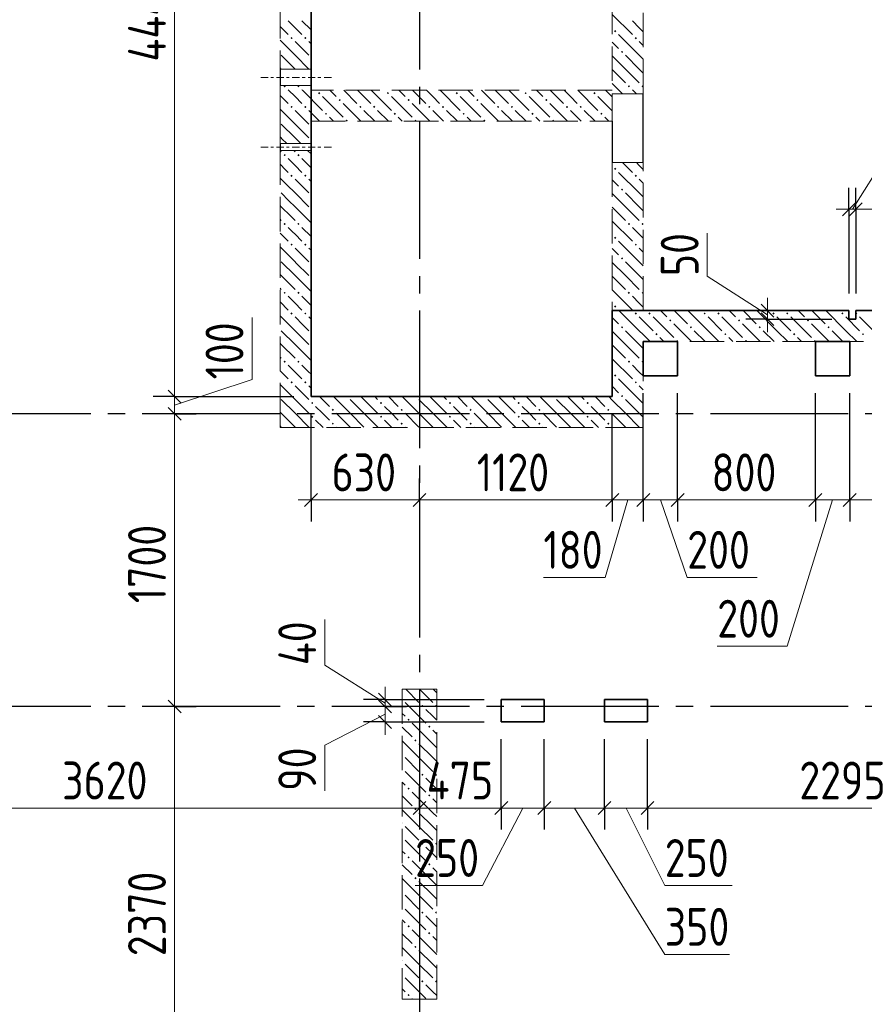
# Model space of a CAD drawing. Header units: millimetres. Extents: x 0 to 61017, y 0 to 42000.
# Tile 8 of 23: x 15398 to 20304, y 25370 to 31090. Entities that reach past the tile are written whole.
import ezdxf

# ---------------------------------------------------------------- set-up
doc = ezdxf.new("R2010")
doc.units = ezdxf.units.MM
doc.linetypes.add('______2', pattern=[270, 200, -70])
doc.linetypes.add('______5', pattern=[1100, 800, -100, 100, -100])
for name, color, linetype, lineweight in [('Standard', 7, 'Continuous', 25), ('ЖБ Пилон', 180, 'Continuous', 25), ('Макрос окна_ макрос двери', 7, 'Continuous', 18), ('Оси', 40, '______5', 18)]:
    doc.layers.add(name, color=color, linetype=linetype, lineweight=lineweight)
doc.layers.add('ЖБ Перекрытие верхний уровень', color=7, linetype='Continuous', lineweight=25, true_color=0xe0e0ff)
doc.layers.add('ЖБ Стена верхний уровень', color=7, linetype='Continuous', lineweight=25, true_color=0x006e00)
doc.styles.add('GOST 2.304-81', font='txt')

msp = doc.modelspace()

# ---------------------------------------------------------------- hatches: boundary and pattern name
at = {"layer": 'ЖБ Пилон', "linetype": 'Continuous', "lineweight": 18, "transparency": 33554687}
for points in [[(17620, 27146.6), (17623.4, 27143.1), (17620, 27139.7)], [(17730.5, 27103.1), (17737, 27109.6), (17743.5, 27103.1), (17737, 27096.6)], [(17810.5, 27103.1), (17816.9, 27109.6), (17820, 27106.6), (17820, 27099.7), (17816.9, 27096.6)], [(17650.5, 27023.1), (17657, 27029.6), (17663.5, 27023.1), (17657, 27016.6)], [(17770.5, 26983.1), (17777, 26989.6), (17783.5, 26983.1), (17777, 26976.6)], [(17690.5, 26903.1), (17697, 26909.6), (17703.4, 26903.1), (17697, 26896.6)], [(17620, 26826.6), (17623.4, 26823.1), (17620, 26819.7)], [(17620, 26746.6), (17623.4, 26743.1), (17620, 26739.7)], [(17730.5, 26703.1), (17737, 26709.6), (17743.5, 26703.1), (17737, 26696.6)], [(17810.5, 26703.1), (17816.9, 26709.6), (17820, 26706.6), (17820, 26699.7), (17816.9, 26696.6)], [(17650.5, 26623.1), (17657, 26629.6), (17663.5, 26623.1), (17657, 26616.6)], [(17770.5, 26583.1), (17777, 26589.6), (17783.5, 26583.1), (17777, 26576.6)], [(17690.5, 26503.1), (17697, 26509.6), (17703.4, 26503.1), (17697, 26496.6)], [(17620, 26426.6), (17623.4, 26423.1), (17620, 26419.7)], [(17620, 26346.6), (17623.4, 26343.1), (17620, 26339.7)], [(17730.5, 26303.1), (17737, 26309.6), (17743.5, 26303.1), (17737, 26296.6)], [(17810.5, 26303.1), (17816.9, 26309.6), (17820, 26306.6), (17820, 26299.7), (17816.9, 26296.6)], [(17650.5, 26223.1), (17657, 26229.6), (17663.5, 26223.1), (17657, 26216.6)], [(17770.5, 26183.1), (17777, 26189.6), (17783.5, 26183.1), (17777, 26176.6)], [(17690.5, 26103.1), (17697, 26109.6), (17703.4, 26103.1), (17697, 26096.6)], [(17620, 26026.6), (17623.4, 26023.1), (17620, 26019.7)], [(17620, 25946.6), (17623.4, 25943.1), (17620, 25939.7)], [(17730.5, 25903.1), (17737, 25909.6), (17743.5, 25903.1), (17737, 25896.6)], [(17810.5, 25903.1), (17816.9, 25909.6), (17820, 25906.6), (17820, 25899.7), (17816.9, 25896.6)], [(17650.5, 25823.1), (17657, 25829.6), (17663.5, 25823.1), (17657, 25816.6)], [(17770.5, 25783.1), (17777, 25789.6), (17783.5, 25783.1), (17777, 25776.6)], [(17690.5, 25703.1), (17697, 25709.6), (17703.4, 25703.1), (17697, 25696.6)], [(17620, 25626.6), (17623.4, 25623.1), (17620, 25619.7)], [(17620, 25546.6), (17623.4, 25543.1), (17620, 25539.7)], [(17730.5, 25503.1), (17737, 25509.6), (17743.5, 25503.1), (17737, 25496.6)], [(17810.5, 25503.1), (17816.9, 25509.6), (17820, 25506.6), (17820, 25499.7), (17816.9, 25496.6)], [(17650.5, 25423.1), (17657, 25429.6), (17663.5, 25423.1), (17657, 25416.6)]]:
    msp.add_hatch(color=7, dxfattribs=at).paths.add_polyline_path(points, flags=16)
at = {"layer": 'ЖБ Стена верхний уровень', "linetype": 'Continuous', "lineweight": 18, "transparency": 33554687}
for points in [[(18850.5, 31023.1), (18857, 31029.6), (18863.5, 31023.1), (18857, 31016.6)], [(16970.5, 30983.1), (16977, 30989.6), (16983.5, 30983.1), (16977, 30976.6)], [(17050.5, 30983.1), (17057, 30989.6), (17063.5, 30983.1), (17057, 30976.6)], [(18970.5, 30983.1), (18977, 30989.6), (18983.5, 30983.1), (18977, 30976.6)], [(18890.5, 30903.1), (18897, 30909.6), (18903.4, 30903.1), (18897, 30896.6)], [(16930.5, 30703.1), (16934.8, 30707.5), (16939.1, 30707.5), (16943.5, 30703.1), (16937, 30696.6)], [(17010.5, 30703.1), (17014.8, 30707.5), (17019.1, 30707.5), (17023.4, 30703.1), (17016.9, 30696.6)], [(17130.5, 30663.1), (17137, 30669.6), (17143.5, 30663.1), (17137, 30656.6)], [(17530.5, 30663.1), (17537, 30669.6), (17543.5, 30663.1), (17537, 30656.6)], [(17930.5, 30663.1), (17937, 30669.6), (17943.5, 30663.1), (17937, 30656.6)], [(18330.5, 30663.1), (18337, 30669.6), (18343.5, 30663.1), (18337, 30656.6)], [(18730.5, 30663.1), (18737, 30669.6), (18743.5, 30663.1), (18737, 30656.6)], [(18930.5, 30703.1), (18937, 30709.6), (18943.5, 30703.1), (18937, 30696.6)], [(19010.5, 30703.1), (19016.9, 30709.6), (19020, 30706.6), (19020, 30699.7), (19016.9, 30696.6)], [(17250.5, 30623.1), (17257, 30629.6), (17263.5, 30623.1), (17257, 30616.6)], [(17650.5, 30623.1), (17657, 30629.6), (17663.5, 30623.1), (17657, 30616.6)], [(18050.5, 30623.1), (18057, 30629.6), (18063.5, 30623.1), (18057, 30616.6)], [(18450.5, 30623.1), (18457, 30629.6), (18463.5, 30623.1), (18457, 30616.6)], [(16970.5, 30583.1), (16977, 30589.6), (16983.5, 30583.1), (16977, 30576.6)], [(17050.5, 30583.1), (17057, 30589.6), (17063.5, 30583.1), (17057, 30576.6)], [(17170.5, 30543.1), (17177, 30549.6), (17183.5, 30543.1), (17177, 30536.6)], [(17370.5, 30583.1), (17377, 30589.6), (17383.5, 30583.1), (17377, 30576.6)], [(17450.5, 30583.1), (17457, 30589.6), (17463.5, 30583.1), (17457, 30576.6)], [(17570.5, 30543.1), (17577, 30549.6), (17583.5, 30543.1), (17577, 30536.6)], [(17770.5, 30583.1), (17777, 30589.6), (17783.5, 30583.1), (17777, 30576.6)], [(17850.5, 30583.1), (17857, 30589.6), (17863.5, 30583.1), (17857, 30576.6)], [(17970.5, 30543.1), (17977, 30549.6), (17983.5, 30543.1), (17977, 30536.6)], [(18170.5, 30583.1), (18177, 30589.6), (18183.5, 30583.1), (18177, 30576.6)], [(18250.5, 30583.1), (18257, 30589.6), (18263.5, 30583.1), (18257, 30576.6)], [(18370.5, 30543.1), (18377, 30549.6), (18383.5, 30543.1), (18377, 30536.6)], [(18570.5, 30583.1), (18577, 30589.6), (18583.5, 30583.1), (18577, 30576.6)], [(18650.5, 30583.1), (18657, 30589.6), (18663.5, 30583.1), (18657, 30576.6)], [(18770.5, 30543.1), (18777, 30549.6), (18783.5, 30543.1), (18777, 30536.6)], [(17290.5, 30503.1), (17297, 30509.6), (17303.4, 30503.1), (17300.3, 30500), (17293.6, 30500)], [(17690.5, 30503.1), (17697, 30509.6), (17703.4, 30503.1), (17700.3, 30500), (17693.6, 30500)], [(18090.5, 30503.1), (18097, 30509.6), (18103.4, 30503.1), (18100.3, 30500), (18093.6, 30500)], [(18490.5, 30503.1), (18497, 30509.6), (18503.4, 30503.1), (18500.3, 30500), (18493.6, 30500)], [(17010.5, 30303.1), (17016.9, 30309.6), (17023.4, 30303.1), (17016.9, 30296.6)], [(18850.5, 30223.1), (18857, 30229.6), (18863.5, 30223.1), (18857, 30216.6)], [(16970.5, 30183.1), (16977, 30189.6), (16983.5, 30183.1), (16977, 30176.6)], [(17050.5, 30183.1), (17057, 30189.6), (17063.5, 30183.1), (17057, 30176.6)], [(18970.5, 30183.1), (18977, 30189.6), (18983.5, 30183.1), (18977, 30176.6)], [(18890.5, 30103.1), (18897, 30109.6), (18903.4, 30103.1), (18897, 30096.6)], [(16930.5, 29903.1), (16937, 29909.6), (16943.5, 29903.1), (16937, 29896.6)], [(17010.5, 29903.1), (17016.9, 29909.6), (17023.4, 29903.1), (17016.9, 29896.6)], [(18930.5, 29903.1), (18937, 29909.6), (18943.5, 29903.1), (18937, 29896.6)], [(19010.5, 29903.1), (19016.9, 29909.6), (19020, 29906.6), (19020, 29899.7), (19016.9, 29896.6)], [(18850.5, 29823.1), (18857, 29829.6), (18863.5, 29823.1), (18857, 29816.6)], [(16970.5, 29783.1), (16977, 29789.6), (16983.5, 29783.1), (16977, 29776.6)], [(17050.5, 29783.1), (17057, 29789.6), (17063.5, 29783.1), (17057, 29776.6)], [(18970.5, 29783.1), (18977, 29789.6), (18983.5, 29783.1), (18977, 29776.6)], [(18890.5, 29703.1), (18897, 29709.6), (18903.4, 29703.1), (18897, 29696.6)], [(16930.5, 29503.1), (16937, 29509.6), (16943.5, 29503.1), (16937, 29496.6)], [(18930.5, 29503.1), (18937, 29509.6), (18943.5, 29503.1), (18937, 29496.6)], [(19010.5, 29503.1), (19016.9, 29509.6), (19020, 29506.6), (19020, 29499.7), (19016.9, 29496.6)], [(18850.5, 29423.1), (18857, 29429.6), (18863.5, 29423.1), (18857, 29416.6)], [(16970.5, 29383.1), (16977, 29389.6), (16983.5, 29383.1), (16977, 29376.6)], [(17050.5, 29383.1), (17057, 29389.6), (17063.5, 29383.1), (17057, 29376.6)], [(18970.5, 29383.1), (18977, 29389.6), (18983.5, 29383.1), (18977, 29376.6)], [(19050.5, 29383.1), (19057, 29389.6), (19063.5, 29383.1), (19057, 29376.6)], [(19170.5, 29343.1), (19177, 29349.6), (19183.5, 29343.1), (19177, 29336.6)], [(19370.5, 29383.1), (19377, 29389.6), (19383.5, 29383.1), (19377, 29376.6)], [(19450.5, 29383.1), (19457, 29389.6), (19463.5, 29383.1), (19457, 29376.6)], [(19570.5, 29343.1), (19577, 29349.6), (19583.5, 29343.1), (19577, 29336.6)], [(19770.5, 29383.1), (19777, 29389.6), (19783.5, 29383.1), (19777, 29376.6)], [(19850.5, 29383.1), (19857, 29389.6), (19863.5, 29383.1), (19857, 29376.6)], [(19970.5, 29343.1), (19977, 29349.6), (19983.5, 29343.1), (19977, 29336.6)], [(20170.5, 29383.1), (20177, 29389.6), (20183.5, 29383.1), (20177, 29376.6)], [(20255, 29387.7), (20257, 29389.6), (20263.5, 29383.1), (20257, 29376.6), (20255, 29378.6)], [(18890.5, 29303.1), (18897, 29309.6), (18903.4, 29303.1), (18897, 29296.6)], [(19290.5, 29303.1), (19297, 29309.6), (19303.4, 29303.1), (19297, 29296.6)], [(19690.5, 29303.1), (19697, 29309.6), (19703.4, 29303.1), (19697, 29296.6)], [(20090.5, 29303.1), (20097, 29309.6), (20103.4, 29303.1), (20097, 29296.6)], [(19090.5, 29263.1), (19097, 29269.6), (19103.4, 29263.1), (19097, 29256.6)], [(19210.5, 29223.1), (19216.9, 29229.6), (19223.4, 29223.1), (19220.3, 29220), (19213.6, 29220)], [(19490.5, 29263.1), (19497, 29269.6), (19503.4, 29263.1), (19497, 29256.6)], [(19610.5, 29223.1), (19616.9, 29229.6), (19623.4, 29223.1), (19620.3, 29220), (19613.6, 29220)], [(19890.5, 29263.1), (19897, 29269.6), (19903.4, 29263.1), (19897, 29256.6)], [(20010.5, 29223.1), (20016.9, 29229.6), (20023.4, 29223.1), (20020.3, 29220), (20013.6, 29220)], [(20290.5, 29263.1), (20297, 29269.6), (20303.4, 29263.1), (20297, 29256.6)], [(16930.5, 29103.1), (16937, 29109.6), (16943.5, 29103.1), (16937, 29096.6)], [(17010.5, 29103.1), (17016.9, 29109.6), (17023.4, 29103.1), (17016.9, 29096.6)], [(18930.5, 29103.1), (18937, 29109.6), (18943.5, 29103.1), (18937, 29096.6)], [(19010.5, 29103.1), (19016.9, 29109.6), (19020, 29106.6), (19020, 29099.7), (19016.9, 29096.6)], [(18850.5, 29023.1), (18857, 29029.6), (18863.5, 29023.1), (18857, 29016.6)], [(16970.5, 28983.1), (16977, 28989.6), (16983.5, 28983.1), (16977, 28976.6)], [(17050.5, 28983.1), (17057, 28989.6), (17063.5, 28983.1), (17057, 28976.6)], [(18970.5, 28983.1), (18977, 28989.6), (18983.5, 28983.1), (18977, 28976.6)], [(17300.3, 28900), (17297, 28896.6), (17293.6, 28900)], [(17700.3, 28900), (17697, 28896.6), (17693.6, 28900)], [(18100.3, 28900), (18097, 28896.6), (18093.6, 28900)], [(18500.3, 28900), (18497, 28896.6), (18493.6, 28900)], [(18890.5, 28903.1), (18897, 28909.6), (18903.4, 28903.1), (18897, 28896.6)], [(17090.5, 28863.1), (17097, 28869.6), (17103.4, 28863.1), (17097, 28856.6)], [(17210.5, 28823.1), (17216.9, 28829.6), (17223.4, 28823.1), (17216.9, 28816.6)], [(17490.5, 28863.1), (17497, 28869.6), (17503.4, 28863.1), (17497, 28856.6)], [(17610.5, 28823.1), (17616.9, 28829.6), (17623.4, 28823.1), (17616.9, 28816.6)], [(17890.5, 28863.1), (17897, 28869.6), (17903.4, 28863.1), (17897, 28856.6)], [(18010.5, 28823.1), (18016.9, 28829.6), (18023.4, 28823.1), (18016.9, 28816.6)], [(18290.5, 28863.1), (18297, 28869.6), (18303.4, 28863.1), (18297, 28856.6)], [(18410.5, 28823.1), (18416.9, 28829.6), (18423.4, 28823.1), (18416.9, 28816.6)], [(18690.5, 28863.1), (18697, 28869.6), (18703.4, 28863.1), (18697, 28856.6)], [(18810.5, 28823.1), (18816.9, 28829.6), (18823.4, 28823.1), (18816.9, 28816.6)], [(17090.5, 28783.1), (17097, 28789.6), (17103.4, 28783.1), (17097, 28776.6)], [(17490.5, 28783.1), (17497, 28789.6), (17503.4, 28783.1), (17497, 28776.6)], [(17890.5, 28783.1), (17897, 28789.6), (17903.4, 28783.1), (17897, 28776.6)], [(18290.5, 28783.1), (18297, 28789.6), (18303.4, 28783.1), (18297, 28776.6)], [(18690.5, 28783.1), (18697, 28789.6), (18703.4, 28783.1), (18697, 28776.6)], [(17210.5, 28743.1), (17216.9, 28749.6), (17223.4, 28743.1), (17216.9, 28736.6)], [(17610.5, 28743.1), (17616.9, 28749.6), (17623.4, 28743.1), (17616.9, 28736.6)], [(18010.5, 28743.1), (18016.9, 28749.6), (18023.4, 28743.1), (18016.9, 28736.6)], [(18410.5, 28743.1), (18416.9, 28749.6), (18423.4, 28743.1), (18416.9, 28736.6)], [(18810.5, 28743.1), (18816.9, 28749.6), (18823.4, 28743.1), (18816.9, 28736.6)]]:
    msp.add_hatch(color=7, dxfattribs=at).paths.add_polyline_path(points, flags=16)
h = msp.add_hatch(color=7, dxfattribs=at)
h.paths.add_polyline_path([(16932, 30304.7), (16932.4, 30301.2), (16937, 30296.6), (16943.5, 30303.1), (16937, 30309.6)])
h.paths.add_polyline_path([(16930.5, 30303.1), (16932, 30304.7), (16932.4, 30301.2)], flags=16)
h = msp.add_hatch(color=7, dxfattribs=at)
h.paths.add_polyline_path([(17022, 29504.6), (17022.3, 29502), (17023.4, 29503.1)])
h.paths.add_polyline_path([(17010.5, 29503.1), (17016.9, 29509.6), (17022, 29504.6), (17022.3, 29502), (17016.9, 29496.6)], flags=16)

# ---------------------------------------------------------------- linework, layer by layer
at = {"layer": 'Standard', "color": 7, "linetype": 'Continuous', "lineweight": 13, "transparency": 33554687}
for p, q in [((16297.2, 33340), (16297.2, 28900)), ((20235, 29988.8), (20455, 30338.7)), ((20215, 29988.8), (20140, 29988.8)), ((20215, 29988.8), (20255, 29988.8)), ((20255, 29988.8), (21640, 29988.8)), ((19391.8, 29600), (19391.8, 29850.3)), ((19741.8, 29375), (19391.8, 29600)), ((19741.8, 29400), (19741.8, 29475)), ((16747.3, 29000), (16747.3, 29359.7)), ((19741.8, 29400), (19741.8, 29350)), ((19741.8, 29350), (19741.8, 29275)), ((16297.2, 28850), (16747.3, 29000)), ((16297.2, 28900), (16297.2, 28800)), ((16297.2, 28800), (16297.2, 27100)), ((17090, 28300), (17015, 28300)), ((17720, 28300), (18840, 28300)), ((18930, 28300), (18799.7, 27850)), ((18840, 28300), (19020, 28300)), ((19020, 28300), (19220, 28300)), ((19120, 28300), (19275.6, 27850)), ((19220, 28300), (20020, 28300)), ((20120, 28300), (19856.6, 27450)), ((20020, 28300), (20220, 28300)), ((20220, 28300), (20750, 28300)), ((18799.7, 27850), (18440, 27850)), ((19275.6, 27850), (19682.2, 27850)), ((17170, 27340), (17170, 27605.9)), ((19856.6, 27450), (19450, 27450)), ((17520, 27120), (17170, 27340)), ((17520, 27140), (17520, 27215)), ((17520, 27140), (17520, 27100)), ((16297.2, 27100), (16297.2, 24730)), ((17520, 27100), (17520, 27010)), ((17520, 27055), (17170, 26875.9)), ((17520, 27010), (17520, 26935)), ((17170, 26875.9), (17170, 26610)), ((17720, 26510), (18195, 26510)), ((18320, 26510), (18086, 26060)), ((18195, 26510), (18445, 26510)), ((18445, 26510), (18795, 26510)), ((18620, 26510), (19145, 25660)), ((18795, 26510), (19045, 26510)), ((18920, 26510), (19145, 26060)), ((18086, 26060), (17695, 26060)), ((19145, 26060), (19536, 26060)), ((19145, 25660), (19520.4, 25660))]:
    msp.add_line(p, q, dxfattribs=at)
at = {"layer": 'Standard', "color": 251, "linetype": 'Continuous', "lineweight": -3, "true_color": 0x656565, "transparency": 33554687}
for p, q in [((20215, 29988.8), (20215, 30113.8)), ((20255, 29988.8), (20255, 30113.8)), ((20215, 29988.8), (20215, 29863.8)), ((20215, 29988.8), (20215, 29500)), ((20255, 29988.8), (20255, 29863.8)), ((20255, 29988.8), (20255, 29500)), ((19741.8, 29400), (19616.8, 29400)), ((19741.8, 29350), (19616.8, 29350)), ((19741.8, 29400), (19866.8, 29400)), ((19741.8, 29400), (20115, 29400)), ((19741.8, 29350), (19866.8, 29350)), ((19741.8, 29350), (20115, 29350)), ((16297.2, 28900), (16172.2, 28900)), ((16297.2, 28900), (16422.2, 28900)), ((16297.2, 28800), (16172.2, 28800)), ((16297.2, 28800), (16422.2, 28800)), ((16297.2, 28800), (16297.2, 28800)), ((17090, 28300), (17090, 28800)), ((17090, 28300), (17090, 28425)), ((17720, 28300), (17720, 28425)), ((18840, 28300), (18840, 28425)), ((19020, 28300), (19020, 28425)), ((19220, 28300), (19220, 28425)), ((20020, 28300), (20020, 28425)), ((20220, 28300), (20220, 28425)), ((17090, 28300), (17090, 28175)), ((17720, 28300), (17720, 28175)), ((17720, 28300), (17720, 28300)), ((18840, 28300), (18840, 28175)), ((19020, 28300), (19020, 28175)), ((19220, 28300), (19220, 28175)), ((20020, 28300), (20020, 28175)), ((20220, 28300), (20220, 28175)), ((17520, 27140), (17395, 27140)), ((17520, 27140), (17645, 27140)), ((17520, 27140), (18095, 27140)), ((16297.2, 27100), (16172.2, 27100)), ((16297.2, 27100), (16422.2, 27100)), ((16297.2, 27100), (16297.2, 27100)), ((17520, 27100), (17395, 27100)), ((17520, 27100), (17645, 27100)), ((17520, 27100), (17520, 27100)), ((17520, 27010), (17395, 27010)), ((17520, 27010), (17645, 27010)), ((17520, 27010), (18095, 27010)), ((18195, 26510), (18195, 26910)), ((18445, 26510), (18445, 26910)), ((18795, 26510), (18795, 26910)), ((19045, 26510), (19045, 26910)), ((17720, 26510), (17720, 26635)), ((18195, 26510), (18195, 26635)), ((18445, 26510), (18445, 26635)), ((18795, 26510), (18795, 26635)), ((19045, 26510), (19045, 26635)), ((17720, 26510), (17720, 26385)), ((17720, 26510), (17720, 26510)), ((18195, 26510), (18195, 26385)), ((18445, 26510), (18445, 26385)), ((18795, 26510), (18795, 26385)), ((19045, 26510), (19045, 26385))]:
    msp.add_line(p, q, dxfattribs=at)
at = {"layer": 'Standard', "color": 7, "linetype": 'Continuous', "lineweight": 25, "transparency": 33554687}
for p, q in [((20177.5, 29951.3), (20252.5, 30026.3)), ((20217.5, 29951.3), (20292.5, 30026.3)), ((19704.3, 29437.5), (19779.3, 29362.5)), ((19704.3, 29387.5), (19779.3, 29312.5)), ((16259.7, 28937.5), (16334.7, 28862.5)), ((16259.7, 28837.5), (16334.7, 28762.5)), ((17052.5, 28262.5), (17127.5, 28337.5)), ((17682.5, 28262.5), (17757.5, 28337.5)), ((18802.5, 28262.5), (18877.5, 28337.5)), ((18982.5, 28262.5), (19057.5, 28337.5)), ((19182.5, 28262.5), (19257.5, 28337.5)), ((19982.5, 28262.5), (20057.5, 28337.5)), ((20182.5, 28262.5), (20257.5, 28337.5)), ((17482.5, 27177.5), (17557.5, 27102.5)), ((16259.7, 27137.5), (16334.7, 27062.5)), ((17482.5, 27137.5), (17557.5, 27062.5)), ((17482.5, 27047.5), (17557.5, 26972.5)), ((17682.5, 26472.5), (17757.5, 26547.5)), ((18157.5, 26472.5), (18232.5, 26547.5)), ((18407.5, 26472.5), (18482.5, 26547.5)), ((18757.5, 26472.5), (18832.5, 26547.5)), ((19007.5, 26472.5), (19082.5, 26547.5))]:
    msp.add_line(p, q, dxfattribs=at)
at = {"layer": 'Standard', "color": 251, "linetype": 'Continuous', "lineweight": -3, "true_color": 0x656565, "transparency": 33554687}
for points in [[(16297.2, 28900), (16538.6, 28900), (16538.6, 28900), (16560.9, 28900), (16560.9, 28900), (16990, 28900)], [(19020, 28300), (19020, 28317), (19020, 28317), (19020, 28317), (19020, 28317), (19020, 28317), (19020, 28317), (19020, 28317), (19020, 28317), (19020, 28914.4), (19020, 28914.4), (19020, 28920)], [(19220, 28300), (19220, 28317), (19220, 28317), (19220, 28317), (19220, 28317), (19220, 28317), (19220, 28317), (19220, 28317), (19220, 28317), (19220, 28920)], [(20020, 28300), (20020, 28317), (20020, 28317), (20020, 28317), (20020, 28317), (20020, 28317), (20020, 28317), (20020, 28920)], [(20220, 28300), (20220, 28317), (20220, 28317), (20220, 28317), (20220, 28317), (20220, 28317), (20220, 28317), (20220, 28920)], [(18840, 28300), (18840, 28317), (18840, 28317), (18840, 28317), (18840, 28317), (18840, 28317), (18840, 28317), (18840, 28317), (18840, 28317), (18840, 28800)]]:
    msp.add_lwpolyline(points, dxfattribs=at)
at = {"layer": 'Standard', "color": 7, "linetype": 'Continuous', "lineweight": 13, "transparency": 33554687}
for points in [[(17090, 28300), (17202.3, 28300), (17202.3, 28300), (17206.1, 28300), (17206.1, 28300), (17278.6, 28300), (17278.6, 28300), (17449.7, 28300), (17449.7, 28300), (17493, 28300), (17493, 28300), (17543.3, 28300), (17543.3, 28300), (17720, 28300)], [(14100, 26510), (14384.5, 26510), (14384.5, 26510), (15331, 26510), (15331, 26510), (17265.4, 26510), (17265.4, 26510), (17720, 26510)], [(19045, 26510), (19242.5, 26510), (19242.5, 26510), (21340, 26510)]]:
    msp.add_lwpolyline(points, dxfattribs=at)
at = {"layer": 'ЖБ Перекрытие верхний уровень', "color": 7, "linetype": 'Continuous', "lineweight": 35, "transparency": 33554687}
for p, q in [((17090, 28900), (17090, 33340)), ((20215, 29400), (18840, 29400)), ((18840, 29400), (18840, 28900)), ((20215, 29400), (20215, 29350)), ((20215, 29350), (20255, 29350)), ((20255, 29350), (20255, 29400)), ((21550, 29400), (20255, 29400)), ((19220, 29220), (19020, 29220)), ((19020, 29220), (19020, 29020)), ((19220, 29020), (19220, 29220)), ((20220, 29220), (20020, 29220)), ((20020, 29220), (20020, 29020)), ((20220, 29020), (20220, 29220)), ((19020, 29020), (19220, 29020)), ((20020, 29020), (20220, 29020)), ((18840, 28900), (17090, 28900)), ((18445, 27140), (18195, 27140)), ((18195, 27140), (18195, 27010)), ((18445, 27010), (18445, 27140)), ((19045, 27140), (18795, 27140)), ((18795, 27140), (18795, 27010)), ((19045, 27010), (19045, 27140)), ((18195, 27010), (18445, 27010)), ((18795, 27010), (19045, 27010))]:
    msp.add_line(p, q, dxfattribs=at)
at = {"layer": 'ЖБ Пилон', "color": 253, "linetype": '______2', "lineweight": 13, "true_color": 0xa0a0a0, "transparency": 33554687}
for p, q in [((17620, 27200), (17620, 25400)), ((17820, 27200), (17620, 27200)), ((17820, 25400), (17820, 27200)), ((17620, 25400), (17820, 25400))]:
    msp.add_line(p, q, dxfattribs=at)
at = {"layer": 'ЖБ Пилон', "color": 9, "linetype": 'Continuous', "lineweight": 18, "true_color": 0xc7c7c7, "transparency": 33554687}
for p, q in [((17640.1, 27200), (17716.9, 27123.1)), ((17720.1, 27200), (17797, 27123.1)), ((17800.1, 27200), (17820, 27180.1)), ((17637, 27123.1), (17757, 27003.1)), ((17620, 27060.1), (17637, 27043.1)), ((17797, 27043.1), (17757, 27083.1)), ((17797, 26883.1), (17677, 27003.1)), ((17820, 27020.1), (17797, 27043.1)), ((17620, 26980.1), (17677, 26923.1)), ((17797, 26963.1), (17820, 26940.1)), ((17716.9, 26803.1), (17620, 26900.1)), ((17716.9, 26883.1), (17797, 26803.1)), ((17797, 26883.1), (17820, 26860.1)), ((17637, 26803.1), (17716.9, 26723.1)), ((17716.9, 26803.1), (17797, 26723.1)), ((17797, 26803.1), (17820, 26780.1)), ((17637, 26723.1), (17757, 26603.1)), ((17620, 26660.1), (17637, 26643.1)), ((17797, 26643.1), (17757, 26683.1)), ((17797, 26483.1), (17677, 26603.1)), ((17820, 26620.1), (17797, 26643.1)), ((17620, 26580.1), (17677, 26523.1)), ((17797, 26563.1), (17820, 26540.1)), ((17716.9, 26403.1), (17620, 26500.1)), ((17716.9, 26483.1), (17797, 26403.1)), ((17797, 26483.1), (17820, 26460.1)), ((17637, 26403.1), (17716.9, 26323.1)), ((17716.9, 26403.1), (17797, 26323.1)), ((17797, 26403.1), (17820, 26380.1)), ((17637, 26323.1), (17757, 26203.1)), ((17620, 26260.1), (17637, 26243.1)), ((17797, 26243.1), (17757, 26283.1)), ((17797, 26083.1), (17677, 26203.1)), ((17820, 26220.1), (17797, 26243.1)), ((17620, 26180.1), (17677, 26123.1)), ((17797, 26163.1), (17820, 26140.1)), ((17716.9, 26003.1), (17620, 26100.1)), ((17716.9, 26083.1), (17797, 26003.1)), ((17797, 26083.1), (17820, 26060.1)), ((17637, 26003.1), (17716.9, 25923.1)), ((17716.9, 26003.1), (17797, 25923.1)), ((17797, 26003.1), (17820, 25980.1)), ((17637, 25923.1), (17757, 25803.1)), ((17620, 25860.1), (17637, 25843.1)), ((17797, 25843.1), (17757, 25883.1)), ((17797, 25683.1), (17677, 25803.1)), ((17820, 25820.1), (17797, 25843.1)), ((17620, 25780.1), (17677, 25723.1)), ((17797, 25763.1), (17820, 25740.1)), ((17716.9, 25603.1), (17620, 25700.1)), ((17716.9, 25683.1), (17797, 25603.1)), ((17797, 25683.1), (17820, 25660.1)), ((17637, 25603.1), (17716.9, 25523.1)), ((17716.9, 25603.1), (17797, 25523.1)), ((17797, 25603.1), (17820, 25580.1)), ((17637, 25523.1), (17757, 25403.1)), ((17620, 25460.1), (17637, 25443.1)), ((17797, 25443.1), (17757, 25483.1)), ((17680.1, 25400), (17677, 25403.1)), ((17820, 25420.1), (17797, 25443.1))]:
    msp.add_line(p, q, dxfattribs=at)
at = {"layer": 'ЖБ Стена верхний уровень', "color": 251, "linetype": '______2', "lineweight": 13, "true_color": 0x656565, "transparency": 33554687}
for p, q in [((16910, 33340), (16910, 30802.5)), ((17090, 30802.5), (17090, 33340)), ((18840, 33095), (18840, 30680)), ((19020, 30660), (19020, 33095)), ((17090, 30802.5), (16910, 30802.5)), ((16910, 30707.5), (17090, 30707.5)), ((16910, 30707.5), (16910, 30680)), ((16910, 30680), (16910, 30500)), ((17090, 30680), (17090, 30707.5)), ((18840, 30680), (17090, 30680)), ((19020, 30660), (18840, 30660)), ((18840, 30500), (18840, 30660)), ((16910, 30500), (16910, 30370)), ((17090, 30500), (18840, 30500)), ((17090, 30370), (17090, 30500)), ((17090, 30370), (16910, 30370)), ((17090, 30370), (16910, 30370)), ((16910, 30330), (17090, 30330)), ((16910, 30330), (17090, 30330)), ((16910, 30330), (16910, 28900)), ((17090, 28900), (17090, 30330)), ((18840, 30260), (19020, 30260)), ((18840, 30260), (18840, 28900)), ((19020, 29400), (19020, 30260)), ((20215, 29400), (19020, 29400)), ((20215, 29400), (20215, 29350)), ((20215, 29350), (20255, 29350)), ((20255, 29350), (20255, 29400)), ((21550, 29400), (20255, 29400)), ((19020, 29220), (21550, 29220)), ((19020, 28720), (19020, 29220)), ((16910, 28900), (16910, 28720)), ((18840, 28900), (17090, 28900)), ((16910, 28720), (18840, 28720)), ((18840, 28720), (19020, 28720))]:
    msp.add_line(p, q, dxfattribs=at)
at = {"layer": 'ЖБ Стена верхний уровень', "color": 9, "linetype": 'Continuous', "lineweight": 18, "true_color": 0xc7c7c7, "transparency": 33554687}
for p, q in [((18840, 31120.1), (18957, 31003.1)), ((16997, 31043.1), (16957, 31083.1)), ((17037, 31083.1), (17090, 31030.1)), ((18997, 31043.1), (18957, 31083.1)), ((16910, 31050.1), (16957, 31003.1)), ((17037, 31003.1), (16997, 31043.1)), ((18997, 30883.1), (18877, 31003.1)), ((19020, 31020.1), (18997, 31043.1)), ((16997, 30883.1), (16910, 30970.1)), ((16997, 30963.1), (17077, 30883.1)), ((17077, 30963.1), (17090, 30950.1)), ((18840, 30960.1), (18877, 30923.1)), ((18997, 30963.1), (19020, 30940.1)), ((16916.9, 30883.1), (16997, 30803.1)), ((16997, 30883.1), (17077, 30803.1)), ((18916.9, 30803.1), (18840, 30880.1)), ((18916.9, 30883.1), (18997, 30803.1)), ((18997, 30883.1), (19020, 30860.1)), ((16916.9, 30803.1), (16910, 30810.1)), ((16916.9, 30803.1), (16917.6, 30802.5)), ((16997, 30803.1), (16997.6, 30802.5)), ((18840, 30800.1), (18916.9, 30723.1)), ((18916.9, 30803.1), (18997, 30723.1)), ((18997, 30803.1), (19020, 30780.1)), ((18840, 30720.1), (18900.1, 30660)), ((16960.1, 30680), (16957, 30683.1)), ((16997, 30643.1), (16960.1, 30680)), ((17037, 30683.1), (17040.1, 30680)), ((17040.1, 30680), (17157, 30563.1)), ((17200.1, 30680), (17237, 30643.1)), ((17280.1, 30680), (17357, 30603.1)), ((17397, 30643.1), (17360.1, 30680)), ((17440.1, 30680), (17557, 30563.1)), ((17600.1, 30680), (17637, 30643.1)), ((17680.1, 30680), (17757, 30603.1)), ((17797, 30643.1), (17760.1, 30680)), ((17840.1, 30680), (17957, 30563.1)), ((18000.1, 30680), (18037, 30643.1)), ((18080.1, 30680), (18157, 30603.1)), ((18197, 30643.1), (18160.1, 30680)), ((18240.1, 30680), (18357, 30563.1)), ((18400.1, 30680), (18437, 30643.1)), ((18480.1, 30680), (18557, 30603.1)), ((18597, 30643.1), (18560.1, 30680)), ((18640.1, 30680), (18757, 30563.1)), ((18800.1, 30680), (18837, 30643.1)), ((18980.1, 30660), (18957, 30683.1)), ((16910, 30650.1), (16957, 30603.1)), ((17037, 30603.1), (16997, 30643.1)), ((17157, 30643.1), (17277, 30523.1)), ((17380.1, 30500), (17277, 30603.1)), ((17437, 30603.1), (17397, 30643.1)), ((17557, 30643.1), (17677, 30523.1)), ((17780.1, 30500), (17677, 30603.1)), ((17837, 30603.1), (17797, 30643.1)), ((17957, 30643.1), (18077, 30523.1)), ((18180.1, 30500), (18077, 30603.1)), ((18237, 30603.1), (18197, 30643.1)), ((18357, 30643.1), (18477, 30523.1)), ((18580.1, 30500), (18477, 30603.1)), ((18637, 30603.1), (18597, 30643.1)), ((18757, 30643.1), (18840, 30560.1)), ((16980.1, 30500), (16910, 30570.1)), ((16997, 30563.1), (17060.1, 30500)), ((17077, 30563.1), (17140.1, 30500)), ((17397, 30563.1), (17460.1, 30500)), ((17477, 30563.1), (17540.1, 30500)), ((17797, 30563.1), (17860.1, 30500)), ((17877, 30563.1), (17940.1, 30500)), ((18197, 30563.1), (18260.1, 30500)), ((18277, 30563.1), (18340.1, 30500)), ((18597, 30563.1), (18660.1, 30500)), ((18677, 30563.1), (18740.1, 30500)), ((16997, 30483.1), (16980.1, 30500)), ((17060.1, 30500), (17077, 30483.1)), ((17220.1, 30500), (17197, 30523.1)), ((17620.1, 30500), (17597, 30523.1)), ((18020.1, 30500), (17997, 30523.1)), ((18420.1, 30500), (18397, 30523.1)), ((18820.1, 30500), (18797, 30523.1)), ((16916.9, 30483.1), (16997, 30403.1)), ((16997, 30483.1), (17077, 30403.1)), ((16916.9, 30403.1), (16910, 30410.1)), ((16997, 30403.1), (17030.1, 30370)), ((16910.1, 30330), (16916.9, 30323.1)), ((16990.1, 30330), (16997, 30323.1)), ((17070.1, 30330), (17090, 30310.1)), ((16997, 30243.1), (16957, 30283.1)), ((17037, 30283.1), (17090, 30230.1)), ((18900.1, 30260), (18957, 30203.1)), ((18997, 30243.1), (18980.1, 30260)), ((17037, 30203.1), (16997, 30243.1)), ((18997, 30083.1), (18877, 30203.1)), ((19020, 30220.1), (18997, 30243.1)), ((16997, 30163.1), (17077, 30083.1)), ((17077, 30163.1), (17090, 30150.1)), ((18840, 30160.1), (18877, 30123.1)), ((18997, 30163.1), (19020, 30140.1)), ((16997, 30083.1), (17077, 30003.1)), ((18916.9, 30003.1), (18840, 30080.1)), ((18916.9, 30083.1), (18997, 30003.1)), ((18997, 30083.1), (19020, 30060.1)), ((16916.9, 30003.1), (16910, 30010.1)), ((16997, 30003.1), (17090, 29910.1)), ((18840, 30000.1), (18916.9, 29923.1)), ((18916.9, 30003.1), (18997, 29923.1)), ((18997, 30003.1), (19020, 29980.1)), ((16910, 29930.1), (16916.9, 29923.1)), ((18840, 29920.1), (18957, 29803.1)), ((17037, 29883.1), (17090, 29830.1)), ((18997, 29843.1), (18957, 29883.1)), ((16910, 29850.1), (16957, 29803.1)), ((17037, 29803.1), (16997, 29843.1)), ((18997, 29683.1), (18877, 29803.1)), ((19020, 29820.1), (18997, 29843.1)), ((16997, 29683.1), (16910, 29770.1)), ((16997, 29763.1), (17077, 29683.1)), ((17077, 29763.1), (17090, 29750.1)), ((18840, 29760.1), (18877, 29723.1)), ((18997, 29763.1), (19020, 29740.1)), ((16916.9, 29683.1), (16997, 29603.1)), ((18916.9, 29603.1), (18840, 29680.1)), ((18916.9, 29683.1), (18997, 29603.1)), ((18997, 29683.1), (19020, 29660.1)), ((16916.9, 29603.1), (16910, 29610.1)), ((16916.9, 29603.1), (16997, 29523.1)), ((18840, 29600.1), (18916.9, 29523.1)), ((18916.9, 29603.1), (18997, 29523.1)), ((18997, 29603.1), (19020, 29580.1)), ((16910, 29530.1), (16916.9, 29523.1)), ((18840, 29520.1), (18957, 29403.1)), ((16997, 29443.1), (16957, 29483.1)), ((17037, 29483.1), (17090, 29430.1)), ((18997, 29443.1), (18957, 29483.1)), ((16910, 29450.1), (16957, 29403.1)), ((18997, 29283.1), (18877, 29403.1)), ((19020, 29420.1), (18997, 29443.1)), ((16997, 29283.1), (16910, 29370.1)), ((17077, 29363.1), (17090, 29350.1)), ((18840, 29360.1), (18877, 29323.1)), ((18997, 29363.1), (19020, 29340.1)), ((19077, 29363.1), (19197, 29243.1)), ((19120.1, 29400), (19157, 29363.1)), ((19200.1, 29400), (19277, 29323.1)), ((19397, 29283.1), (19280.1, 29400)), ((19397, 29363.1), (19477, 29283.1)), ((19477, 29363.1), (19597, 29243.1)), ((19520.1, 29400), (19557, 29363.1)), ((19600.1, 29400), (19677, 29323.1)), ((19797, 29283.1), (19680.1, 29400)), ((19797, 29363.1), (19877, 29283.1)), ((19877, 29363.1), (19997, 29243.1)), ((19920.1, 29400), (19957, 29363.1)), ((20000.1, 29400), (20077, 29323.1)), ((20197, 29283.1), (20080.1, 29400)), ((20197, 29363.1), (20277, 29283.1)), ((20277, 29363.1), (20397, 29243.1)), ((19020, 29340.1), (19077, 29283.1)), ((19300.1, 29220), (19197, 29323.1)), ((19700.1, 29220), (19597, 29323.1)), ((20100.1, 29220), (19997, 29323.1)), ((16916.9, 29283.1), (16997, 29203.1)), ((18916.9, 29203.1), (18840, 29280.1)), ((18916.9, 29283.1), (18997, 29203.1)), ((18997, 29283.1), (19020, 29260.1)), ((19020, 29260.1), (19060.1, 29220)), ((19140.1, 29220), (19116.9, 29243.1)), ((19316.9, 29283.1), (19380.1, 29220)), ((19397, 29283.1), (19460.1, 29220)), ((19540.1, 29220), (19516.9, 29243.1)), ((19716.9, 29283.1), (19780.1, 29220)), ((19797, 29283.1), (19860.1, 29220)), ((19940.1, 29220), (19916.9, 29243.1)), ((20116.9, 29283.1), (20180.1, 29220)), ((20197, 29283.1), (20260.1, 29220)), ((16916.9, 29203.1), (16910, 29210.1)), ((16916.9, 29203.1), (16997, 29123.1)), ((18840, 29200.1), (18916.9, 29123.1)), ((18916.9, 29203.1), (18997, 29123.1)), ((18997, 29203.1), (19020, 29180.1)), ((16910, 29130.1), (16916.9, 29123.1)), ((18840, 29120.1), (18957, 29003.1)), ((16997, 29043.1), (16957, 29083.1)), ((18997, 29043.1), (18957, 29083.1)), ((16910, 29050.1), (16957, 29003.1)), ((17037, 29003.1), (16997, 29043.1)), ((18997, 28883.1), (18877, 29003.1)), ((19020, 29020.1), (18997, 29043.1)), ((16980.1, 28900), (16910, 28970.1)), ((16997, 28963.1), (17060.1, 28900)), ((18840, 28960.1), (18877, 28923.1)), ((18997, 28963.1), (19020, 28940.1)), ((16997, 28883.1), (16980.1, 28900)), ((17060.1, 28900), (17077, 28883.1)), ((17140.1, 28900), (17197, 28843.1)), ((17316.9, 28803.1), (17220.1, 28900)), ((17397, 28883.1), (17380.1, 28900)), ((17460.1, 28900), (17477, 28883.1)), ((17540.1, 28900), (17597, 28843.1)), ((17716.9, 28803.1), (17620.1, 28900)), ((17797, 28883.1), (17780.1, 28900)), ((17860.1, 28900), (17877, 28883.1)), ((17940.1, 28900), (17997, 28843.1)), ((18116.9, 28803.1), (18020.1, 28900)), ((18197, 28883.1), (18180.1, 28900)), ((18260.1, 28900), (18277, 28883.1)), ((18340.1, 28900), (18397, 28843.1)), ((18516.9, 28803.1), (18420.1, 28900)), ((18597, 28883.1), (18580.1, 28900)), ((18660.1, 28900), (18677, 28883.1)), ((18740.1, 28900), (18797, 28843.1)), ((18840, 28880.1), (18820.1, 28900)), ((16916.9, 28883.1), (16997, 28803.1)), ((16997, 28883.1), (17077, 28803.1)), ((17157, 28803.1), (17116.9, 28843.1)), ((17316.9, 28883.1), (17397, 28803.1)), ((17397, 28883.1), (17477, 28803.1)), ((17557, 28803.1), (17516.9, 28843.1)), ((17716.9, 28883.1), (17797, 28803.1)), ((17797, 28883.1), (17877, 28803.1)), ((17957, 28803.1), (17916.9, 28843.1)), ((18116.9, 28883.1), (18197, 28803.1)), ((18197, 28883.1), (18277, 28803.1)), ((18357, 28803.1), (18316.9, 28843.1)), ((18516.9, 28883.1), (18597, 28803.1)), ((18597, 28883.1), (18677, 28803.1)), ((18757, 28803.1), (18716.9, 28843.1)), ((18916.9, 28803.1), (18840, 28880.1)), ((18916.9, 28883.1), (18997, 28803.1)), ((18997, 28883.1), (19020, 28860.1)), ((16916.9, 28803.1), (16910, 28810.1)), ((16916.9, 28803.1), (16997, 28723.1)), ((16997, 28803.1), (17080.1, 28720)), ((17197, 28763.1), (17157, 28803.1)), ((17237, 28803.1), (17316.9, 28723.1)), ((17316.9, 28803.1), (17397, 28723.1)), ((17397, 28803.1), (17480.1, 28720)), ((17597, 28763.1), (17557, 28803.1)), ((17637, 28803.1), (17716.9, 28723.1)), ((17716.9, 28803.1), (17797, 28723.1)), ((17797, 28803.1), (17880.1, 28720)), ((17997, 28763.1), (17957, 28803.1)), ((18037, 28803.1), (18116.9, 28723.1)), ((18116.9, 28803.1), (18197, 28723.1)), ((18197, 28803.1), (18280.1, 28720)), ((18397, 28763.1), (18357, 28803.1)), ((18437, 28803.1), (18516.9, 28723.1)), ((18516.9, 28803.1), (18597, 28723.1)), ((18597, 28803.1), (18680.1, 28720)), ((18797, 28763.1), (18757, 28803.1)), ((18837, 28803.1), (18840, 28800.1)), ((18840, 28800.1), (18916.9, 28723.1)), ((18916.9, 28803.1), (18997, 28723.1)), ((18997, 28803.1), (19020, 28780.1)), ((16910, 28730.1), (16916.9, 28723.1)), ((17116.9, 28763.1), (17160.1, 28720)), ((17237, 28723.1), (17240.1, 28720)), ((17516.9, 28763.1), (17560.1, 28720)), ((17637, 28723.1), (17640.1, 28720)), ((17916.9, 28763.1), (17960.1, 28720)), ((18037, 28723.1), (18040.1, 28720)), ((18316.9, 28763.1), (18360.1, 28720)), ((18437, 28723.1), (18440.1, 28720)), ((18716.9, 28763.1), (18760.1, 28720)), ((18837, 28723.1), (18840, 28720.1)), ((18840, 28720.1), (18840.1, 28720))]:
    msp.add_line(p, q, dxfattribs=at)
at = {"layer": 'ЖБ Стена верхний уровень', "color": 251, "linetype": '______2', "lineweight": 13, "true_color": 0x656565, "transparency": 33554687}
for points in [[(16840.2, 30755), (16798.4, 30755), (16840.2, 30755)], [(16856.7, 30755), (16873, 30755), (16856.7, 30755)], [(16932, 30755), (16890.2, 30755), (16932, 30755)], [(16947.5, 30755), (16963.8, 30755), (16947.5, 30755)], [(17022.5, 30755), (16980.7, 30755), (17022.5, 30755)], [(17039, 30755), (17055.3, 30755), (17039, 30755)], [(17114.3, 30755), (17072.5, 30755), (17114.3, 30755)], [(17129.8, 30755), (17146.1, 30755), (17129.8, 30755)], [(17208.8, 30755), (17167, 30755), (17208.8, 30755)], [(16840.2, 30350), (16798.4, 30350), (16840.2, 30350)], [(16840.2, 30350), (16798.4, 30350), (16840.2, 30350)], [(16856.7, 30350), (16873, 30350), (16856.7, 30350)], [(16856.7, 30350), (16873, 30350), (16856.7, 30350)], [(16932, 30350), (16890.2, 30350), (16932, 30350)], [(16932, 30350), (16890.2, 30350), (16932, 30350)], [(16947.5, 30350), (16963.8, 30350), (16947.5, 30350)], [(16947.5, 30350), (16963.8, 30350), (16947.5, 30350)], [(17022.5, 30350), (16980.7, 30350), (17022.5, 30350)], [(17022.5, 30350), (16980.7, 30350), (17022.5, 30350)], [(17039, 30350), (17055.3, 30350), (17039, 30350)], [(17039, 30350), (17055.3, 30350), (17039, 30350)], [(17114.3, 30350), (17072.5, 30350), (17114.3, 30350)], [(17114.3, 30350), (17072.5, 30350), (17114.3, 30350)], [(17129.8, 30350), (17146.1, 30350), (17129.8, 30350)], [(17129.8, 30350), (17146.1, 30350), (17129.8, 30350)], [(17208.8, 30350), (17167, 30350), (17208.8, 30350)], [(17208.8, 30350), (17167, 30350), (17208.8, 30350)]]:
    msp.add_lwpolyline(points, dxfattribs=at)
at = {"layer": 'ЖБ Стена верхний уровень', "color": 9, "linetype": 'Continuous', "lineweight": 18, "true_color": 0xc7c7c7, "transparency": 33554687}
for points in [[(16916.9, 30403.1), (16921.4, 30398.7), (16921.4, 30398.7), (16950.1, 30370)], [(16910, 30250.1), (16941.7, 30218.4), (16941.7, 30218.4), (16957, 30203.1)], [(16997, 30083.1), (16951.8, 30128.3), (16951.8, 30128.3), (16910, 30170.1)], [(16916.9, 30083.1), (16962, 30038.1), (16962, 30038.1), (16997, 30003.1)], [(16916.9, 30003.1), (16972.1, 29948), (16972.1, 29948), (16997, 29923.1)], [(16997, 29843.1), (16982.2, 29857.8), (16982.2, 29857.8), (16957, 29883.1)], [(16997, 29683.1), (17002.5, 29677.6), (17002.5, 29677.6), (17077, 29603.1)], [(16997, 29603.1), (17012.7, 29587.4), (17012.7, 29587.4), (17090, 29510.1)], [(17037, 29403.1), (17032.9, 29407.1), (17032.9, 29407.1), (16997, 29443.1)], [(16997, 29363.1), (17043.1, 29317), (17043.1, 29317), (17077, 29283.1)], [(16997, 29283.1), (17053.2, 29226.9), (17053.2, 29226.9), (17077, 29203.1)], [(16997, 29203.1), (17063.4, 29136.7), (17063.4, 29136.7), (17090, 29110.1)], [(17037, 29083.1), (17073.5, 29046.6), (17073.5, 29046.6), (17090, 29030.1)], [(17077, 28963.1), (17083.7, 28956.4), (17083.7, 28956.4), (17090, 28950.1)]]:
    msp.add_lwpolyline(points, dxfattribs=at)
at = {"layer": 'Макрос окна_ макрос двери', "color": 7, "linetype": 'Continuous', "lineweight": -3, "transparency": 33554687}
for p, q in [((16910, 30802.5), (16910, 30707.5)), ((16910, 30775), (16910, 30735)), ((17090, 30735), (17090, 30802.5)), ((17090, 30735), (17090, 30775)), ((17090, 30707.5), (17090, 30735)), ((19020, 30260), (19020, 30660)), ((18840, 30500), (18840, 30260)), ((16910, 30370), (16910, 30330)), ((16910, 30370), (16910, 30330)), ((17090, 30330), (17090, 30370)), ((17090, 30330), (17090, 30370))]:
    msp.add_line(p, q, dxfattribs=at)
at = {"layer": 'Оси', "color": 8, "linetype": '______5', "lineweight": -3, "transparency": 33554687}
for p, q in [((17720, 37100), (17720, 16970)), ((49910, 28800), (4600, 28800)), ((49910, 27100), (4600, 27100))]:
    msp.add_line(p, q, dxfattribs=at)

# ---------------------------------------------------------------- texts
at = {"layer": 'Standard', "color": 7, "linetype": 'Continuous', "lineweight": 25, "transparency": 33554687, "char_height": 220, "attachment_point": 7, "rotation": 90, "style": 'GOST 2.304-81'}
for s, insert, width in [('4440', (16247.2, 30846.3), 672.628), ('50', (19341.8, 29600), 375.735), ('100', (16697.2, 29000), 485.079), ('1700', (16247.2, 27699.8), 625.741), ('40', (17120, 27340), 391.311), ('90', (17120, 26610), 391.305), ('2370', (16247.2, 25649.2), 657.052)]:
    msp.add_mtext(s, dxfattribs=dict(at, insert=insert, width=width))
at = {"layer": 'Standard', "color": 7, "linetype": 'Continuous', "lineweight": 25, "transparency": 33554687, "char_height": 220, "attachment_point": 7, "style": 'GOST 2.304-81'}
for s, insert, width in [('630', (17209.5, 28350), 516.396), ('1120', (18053.2, 28350), 578.848), ('800', (19416.7, 28350), 531.96), ('180', (18440, 27900), 485.085), ('200', (19275.6, 27900), 531.973), ('200', (19450, 27500), 531.973), ('3620', (15644.2, 26560), 657.058), ('475', (17762.1, 26560), 516.396), ('2295', (19926.7, 26560), 657.052), ('250', (17695, 26110), 516.396), ('250', (19145, 26110), 516.396), ('350', (19145, 25710), 500.826)]:
    msp.add_mtext(s, dxfattribs=dict(at, insert=insert, width=width))

doc.saveas('drawing.dxf')
